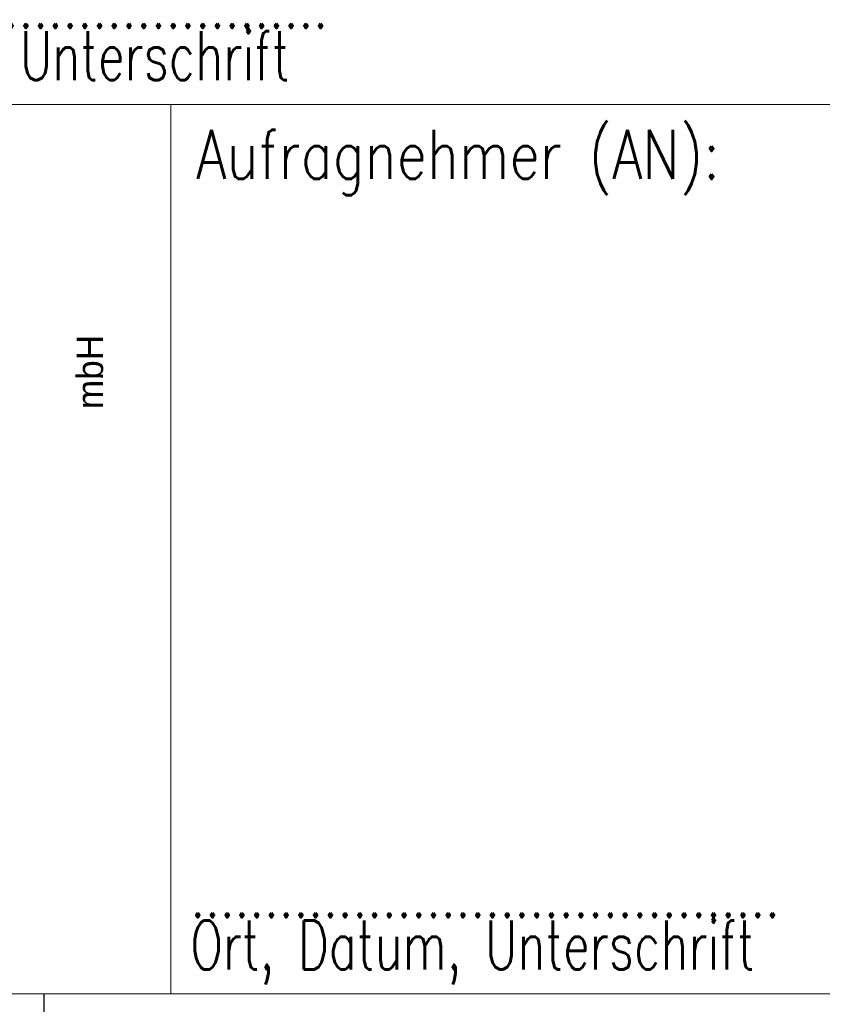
# Model space of a CAD drawing. Header units: metres. Extents: x -11 to 3521716, y 0 to 5943484.
# Tile 14 of 28: x 124.25 to 125.83, y 23.56 to 25.49. Entities that reach past the tile are written whole.
import ezdxf

# ---------------------------------------------------------------- set-up
doc = ezdxf.new("R2010")
doc.units = ezdxf.units.M
for name, color, linetype in [('_SF025', 7, 'Continuous'), ('IBJ_Sonstiges', 10, 'Continuous'), ('Stempel', 7, 'Continuous')]:
    doc.layers.add(name, color=color, linetype=linetype)
doc.styles.add('SIMPLEX8', font='simplexd.shx', dxfattribs={"width": 0.8})
doc.styles.add('Stil1', font='txt')

# ---------------------------------------------------------------- blocks, each defined once
blk = doc.blocks.new('IBJ Logo mbh')
at = {"layer": 'IBJ_Sonstiges', "color": 154, "lineweight": 35, "true_color": 0x25539a, "insert": (3.6949, -0.0039), "char_height": 0.103332, "attachment_point": 1, "rotation": 90, "style": 'Stil1'}
blk.add_mtext_dynamic_manual_height_columns('{\\fHK Grotesk|b0|i0|c0|p2;mbH}', width=0.84508, gutter_width=0.875, heights=[0], dxfattribs=at)
blk = doc.blocks.new('Planstempel')
at = {"layer": '_SF025'}
blk.add_line((-2.75, 5.1), (-2.75, 1.9), dxfattribs=at)
at = {"layer": 'Stempel', "color": 7, "lineweight": 18}
for p, q in [((-9.25, 6.85), (-0.25, 6.85)), ((-2.5, 6.85), (-2.5, 5.1)), ((-9.25, 5.1), (-0.25, 5.1))]:
    blk.add_line(p, q, dxfattribs=at)
at = {"layer": 'IBJ_Sonstiges', "xscale": 0.499994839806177, "yscale": 0.499994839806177, "zscale": 0.499994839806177}
blk.add_blockref('IBJ Logo mbh', (-4.5324, 6.2524), dxfattribs=at)
at = {"layer": 'Stempel', "color": 7, "lineweight": 18, "style": 'SIMPLEX8', "width": 0.7}
for s, p in [('.....................................................................................', (-4.6549, 7.0001)), ('Ort, Datum, Name in Druckbuchstaben, Unterschrift', (-4.6549, 6.8978)), ('Ort, Datum, Unterschrift', (-2.4616, 5.1478)), ('........................................', (-2.4616, 5.2501))]:
    blk.add_text(s, height=0.096626, dxfattribs=at).set_placement(p)
at = {"layer": 'Stempel', "color": 7, "lineweight": 18, "insert": (-2.45, 6.8), "char_height": 0.096626, "attachment_point": 1, "style": 'SIMPLEX8', "bg_fill": 2}
blk.add_mtext('Aufragnehmer (AN):', dxfattribs=at)

msp = doc.modelspace()

# ---------------------------------------------------------------- block references
at = {"linetype": 'Continuous', "lineweight": 18}
msp.add_blockref('Planstempel', (127.0517, 18.478), dxfattribs=at)

doc.saveas('drawing.dxf')
